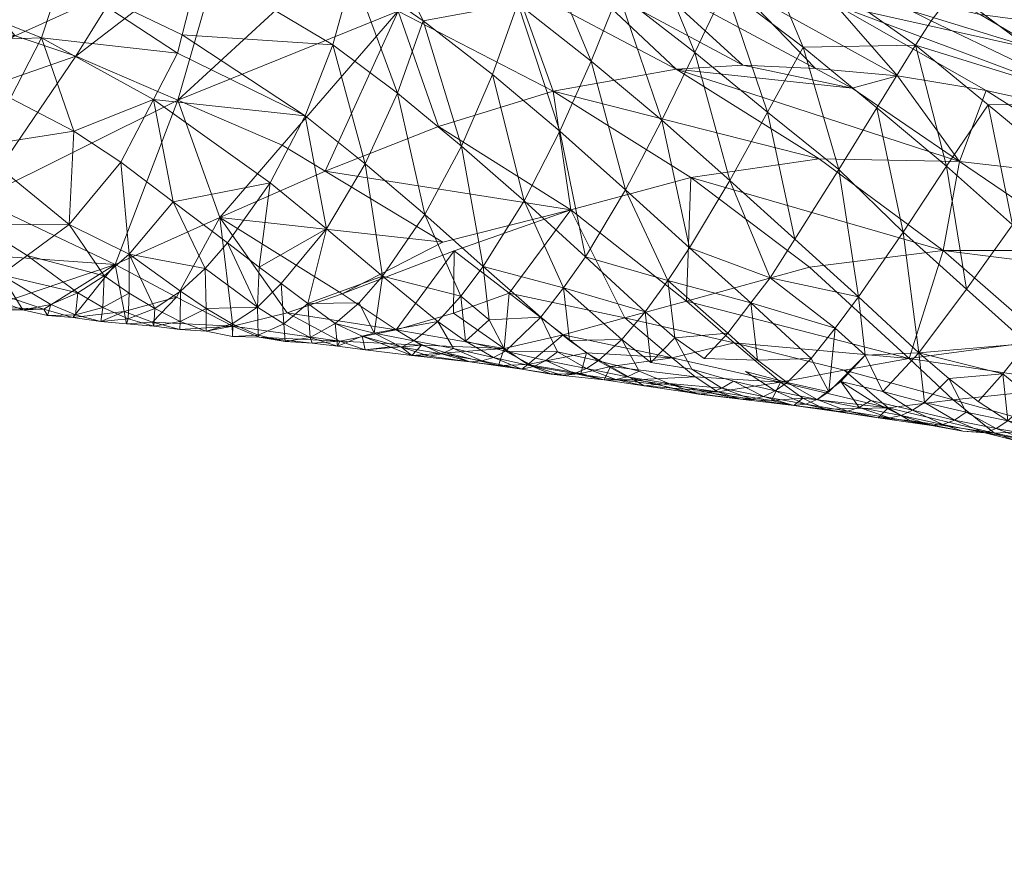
# Model space of a CAD drawing. Header units: millimetres. Extents: x -1219 to 1219, y -1219 to 1219.
# Tile 42 of 53: x 71 to 82, y -9 to 1. Entities that reach past the tile are written whole.
import ezdxf

# ---------------------------------------------------------------- set-up
doc = ezdxf.new("R2010")
doc.units = ezdxf.units.MM
doc.layers.add('A-DOOR', color=31, linetype='Continuous')
doc.layers.add('G-IMPT', color=8, linetype='Continuous')

# ---------------------------------------------------------------- blocks, each defined once
blk = doc.blocks.new('AJsmall2 - 3D View - _3D__dwg_AJsmall_AJsmall_193151 - AJsmall_AJsmall_193151-193211-_3D_-3459-View 1')
at = {"layer": 'G-IMPT', "lineweight": 9}
mesh = blk.add_polyface(dxfattribs=at)
corners = [(72.458, 1.095, 85.993), (71.756, 1.461, 85.982), (72.101, 2.13, 85.975), (69.392, 2.501, 86.006), (68.393, 2.858, 86.042), (69.566, 3.01, 86.073), (68.289, 3.185, 86.11), (69.58, 3.507, 86.206), (70.826, 2.643, 86.023), (70.57, 2.08, 85.963), (70.958, 3.235, 86.152), (70.977, 3.836, 86.353), (72.979, 0.751, 86.039), (73.341, 1.448, 86.007), (73.607, 1.961, 85.983), (72.322, 2.805, 86.078), (73.855, 2.931, 86.196), (72.434, 3.5, 86.286), (68.187, 3.505, 86.175), (71.35, 0.922, 86.03), (69.725, 1.126, 86.042), (70.196, 1.57, 85.979), (68.597, 1.767, 85.99), (69.056, 2.111, 85.983), (68.064, 0.818, 86.17), (69.187, 0.751, 86.153), (70.845, 0.429, 86.196), (72.407, 0.059, 86.281), (68.002, 2.693, 86.032), (72.482, 1.927, 92.524), (72.938, 2.665, 93.968), (71.81, 2.153, 92.758), (69.659, 0.942, 90.71), (71.396, 0.336, 90.063), (73.614, 1.438, 91.994), (73.039, 3.521, 95.585), (70.83, 3.308, 94.52), (71.895, 3.82, 95.864), (69.457, 4.333, 96.276), (68.511, 3.793, 94.918), (69.09, 2.877, 93.428), (69.748, 2.702, 93.266), (68.664, 0.374, 89.794), (69.288, 0.732, 90.357), (67.736, 1.467, 91.175)]
mesh.append_faces([[corners[k] for k in face] for face in [(0, 1, 2), (3, 4, 5), (5, 4, 6), (5, 6, 7), (8, 9, 3), (8, 3, 5), (8, 5, 10), (10, 5, 7), (10, 7, 11), (12, 0, 13), (13, 0, 2), (13, 2, 14), (14, 2, 15), (16, 15, 17), (7, 6, 18), (11, 17, 10), (10, 17, 15), (10, 15, 8), (8, 15, 2), (9, 8, 2), (9, 2, 1), (19, 20, 21), (21, 20, 22), (21, 22, 23), (24, 22, 25), (25, 22, 20), (25, 20, 26), (19, 26, 20), (0, 27, 19), (0, 19, 1), (1, 19, 21), (1, 21, 9), (9, 21, 23), (9, 23, 3), (3, 23, 28), (3, 28, 4), (29, 30, 31), (29, 31, 32), (29, 32, 33), (29, 33, 34), (30, 35, 36), (30, 36, 31), (35, 37, 36), (36, 37, 38), (36, 38, 39), (39, 40, 36), (36, 40, 41), (36, 41, 31), (42, 43, 44), (44, 43, 32), (44, 32, 31), (31, 41, 44), (44, 41, 40)]])
mesh = blk.add_polyface(dxfattribs=at)
corners = [(84.914, 2.808, 110.575), (84.924, 2.824, 111.237), (81.744, 3.681, 111.24), (83.86, 3.225, 112.815), (83.211, 3.303, 112.253), (84.134, 3.069, 112.057), (84.331, 3.139, 112.716), (81.238, 3.812, 111.363), (85.357, 2.662, 105.028), (85.884, 2.539, 107.763), (81.936, 3.729, 108.37), (83.22, 3.32, 105.22), (85.029, 2.775, 109.875), (81.482, 3.808, 109.904), (85.25, 2.711, 109.174), (83.882, 1.401, 86.494), (82.599, 1.386, 86.375), (81.793, 2.049, 86.433), (81.969, 2.317, 86.553), (84.646, 0.767, 86.44), (84.384, 1.983, 86.781), (83.532, 2.611, 86.938), (84.877, 2.5, 87.152), (84.419, 3.541, 87.846), (82.216, 2.644, 86.785), (82.634, 3.201, 87.18), (82.78, 3.395, 87.317), (83.791, 3.063, 103.92), (80.011, 3.305, 86.831), (80.357, 3.897, 87.234), (82.139, 0.706, 86.196), (81.364, 1.352, 86.275), (83.197, 1.985, 97.313), (84.101, 2.179, 98.94), (82.511, 2.387, 98.072), (81.596, 1.709, 95.349), (81.092, 1.571, 94.727), (82.284, 0.76, 93.634), (82.578, 1.547, 95.563), (80.906, 2.496, 97.07), (79.9, 3.222, 98.693), (80.108, 2.936, 97.846), (81.901, 2.725, 98.811), (79.817, 2.693, 96.864), (80.684, 1.791, 95.057), (84.692, 1.079, 95.83), (80.965, 3.359, 100.462), (85.486, 2.091, 100.544), (85.131, 2.313, 101.113), (80.236, 3.845, 102.163), (84.668, 2.572, 102.083), (81.397, 3.079, 99.64), (80.548, 2.025, 86.304), (80.945, 0.671, 86.121), (80.154, 1.306, 86.125), (79.138, 1.782, 94.248), (79.881, 1.827, 94.689)]
mesh.append_faces([[corners[k] for k in face] for face in [(0, 1, 2), (3, 4, 5), (3, 5, 6), (1, 5, 7), (8, 9, 10), (8, 10, 11), (12, 0, 13), (14, 12, 13), (9, 14, 13), (15, 16, 17), (15, 17, 18), (19, 15, 20), (20, 15, 21), (22, 20, 21), (22, 21, 23), (18, 24, 15), (15, 24, 25), (15, 25, 21), (21, 25, 26), (21, 26, 23), (27, 8, 11), (18, 17, 28), (24, 18, 28), (24, 29, 25), (30, 31, 17), (30, 17, 16), (32, 33, 34), (35, 36, 37), (35, 37, 38), (39, 35, 38), (40, 41, 42), (35, 39, 43), (35, 43, 44), (35, 44, 36), (33, 42, 34), (34, 42, 41), (32, 34, 41), (32, 41, 39), (45, 32, 39), (45, 39, 38), (46, 47, 48), (49, 46, 48), (48, 50, 49), (49, 50, 27), (42, 51, 40), (51, 42, 33), (46, 51, 47), (47, 51, 33), (17, 31, 52), (52, 31, 53), (52, 53, 54), (17, 52, 28), (37, 36, 55), (36, 44, 56)]])
mesh = blk.add_polyface(dxfattribs=at)
corners = [(73.607, 1.961, 85.983), (72.322, 2.805, 86.078), (73.659, 2.162, 86.027), (73.855, 2.931, 86.196), (72.434, 3.5, 86.286), (73.945, 3.284, 86.273), (73.559, 0.312, 86.183), (72.979, 0.751, 86.039), (73.341, 1.448, 86.007), (75.262, 0.013, 86.19), (74.76, -0.594, 86.555), (74.515, -0.411, 86.422), (75.692, 0.734, 86.012), (75.881, -0.514, 86.398), (75.056, -0.814, 86.717), (74.162, -0.143, 86.334), (74.637, 0.521, 86.056), (75.026, 1.264, 85.968), (75.553, 2.857, 86.221), (76.05, 1.515, 85.99), (75.333, 2.053, 86.022), (73.954, 3.701, 86.476), (74.115, 3.183, 95.24), (75.118, 2.823, 94.819), (76.374, 3.171, 96.137), (73.614, 1.438, 91.994), (74.769, 0.94, 91.454), (76.057, 2.424, 94.334), (75.247, 0.652, 91.126), (72.482, 1.927, 92.524), (72.938, 2.665, 93.968), (74.079, 0.136, 90.174), (74.824, -0.921, 88.682), (75.437, -0.707, 89.16), (74.222, -1.068, 88.188), (73.017, -0.904, 88.287), (73.597, -0.745, 88.76), (72.918, -0.385, 89.253), (73.927, -0.871, 86.845), (73.641, -0.679, 86.672), (73.914, -0.428, 86.465), (73.356, -0.87, 86.924), (73.074, -0.7, 86.743), (73.071, -0.267, 86.406), (74.495, -0.855, 86.767), (76.553, -0.136, 90.23), (73.039, 3.521, 95.585)]
mesh.append_faces([[corners[k] for k in face] for face in [(0, 1, 2), (2, 1, 3), (3, 4, 5), (6, 7, 8), (9, 10, 11), (12, 13, 9), (9, 13, 14), (9, 14, 10), (15, 6, 16), (16, 6, 8), (16, 8, 17), (18, 19, 20), (20, 19, 12), (20, 12, 17), (17, 12, 9), (17, 9, 16), (16, 9, 11), (16, 11, 15), (8, 0, 17), (17, 0, 2), (17, 2, 20), (20, 2, 3), (20, 3, 18), (18, 3, 5), (18, 5, 21), (22, 23, 24), (25, 26, 27), (27, 26, 28), (27, 23, 25), (25, 23, 22), (25, 22, 29), (29, 22, 30), (31, 26, 25), (32, 33, 31), (34, 32, 31), (35, 36, 37), (38, 39, 40), (41, 42, 43), (11, 10, 44), (15, 11, 44), (43, 7, 6), (44, 40, 15), (25, 37, 31), (31, 37, 36), (31, 36, 34), (39, 41, 43), (39, 43, 40), (40, 43, 6), (40, 6, 15), (33, 45, 31), (31, 45, 28), (31, 28, 26), (22, 46, 30)]])
mesh = blk.add_polyface(dxfattribs=at)
corners = [(80.108, 2.936, 97.846), (79.9, 3.222, 98.693), (79.43, 3.311, 98.628), (78.905, 3.16, 97.66), (77.822, 3.304, 97.354), (78.128, 3.164, 97.117), (79.817, 2.693, 96.864), (78.832, 2.785, 96.549), (80.684, 1.791, 95.057), (78.117, 3.56, 98.446), (80.906, 2.496, 97.07), (77.385, 2.51, 86.206), (77.102, 1.724, 86.041), (76.334, 2.317, 86.109), (76.758, 0.93, 86.006), (76.05, 1.515, 85.99), (76.351, 0.17, 86.109), (77.62, 3.259, 86.507), (75.69, 3.653, 86.544), (75.553, 2.857, 86.221), (79.736, 0.549, 86.069), (78.982, 1.216, 86.064), (79.346, 1.968, 86.205), (80.154, 1.306, 86.125), (79.688, 2.68, 86.455), (80.548, 2.025, 86.304), (80.011, 3.305, 86.831), (78.579, 0.445, 86.064), (77.851, 1.094, 86.026), (78.197, 1.873, 86.114), (78.502, 2.625, 86.33), (78.784, 3.327, 86.647), (79.464, 3.691, 86.954), (77.453, 0.321, 86.08), (76.502, 1.147, 92.185), (77.776, 1.537, 93.243), (76.057, 2.424, 94.334), (77.045, 3.279, 96.794), (81.092, 1.571, 94.727), (79.881, 1.827, 94.689), (79.138, 1.782, 94.248), (78.048, 2.811, 96.093), (77.348, 2.734, 95.534), (76.374, 3.171, 96.137), (75.118, 2.823, 94.819), (75.247, 0.652, 91.126), (77.97, 0.224, 91.092), (79.301, 0.582, 92.059), (80.725, 0.79, 92.946)]
mesh.append_faces([[corners[k] for k in face] for face in [(0, 1, 2), (3, 4, 5), (6, 3, 5), (6, 5, 7), (8, 6, 7), (0, 9, 3), (10, 0, 3), (10, 3, 6), (11, 12, 13), (13, 12, 14), (13, 14, 15), (15, 14, 16), (17, 11, 18), (18, 11, 13), (18, 13, 19), (19, 13, 15), (20, 21, 22), (20, 22, 23), (23, 22, 24), (23, 24, 25), (25, 24, 26), (27, 28, 29), (27, 29, 21), (21, 29, 30), (21, 30, 22), (22, 30, 31), (22, 31, 24), (24, 31, 32), (24, 32, 26), (33, 14, 12), (33, 12, 28), (28, 12, 11), (28, 11, 29), (29, 11, 17), (29, 17, 30), (34, 35, 36), (7, 5, 37), (37, 5, 4), (38, 39, 40), (40, 39, 41), (40, 41, 42), (7, 39, 8), (39, 7, 41), (37, 41, 7), (41, 37, 42), (42, 37, 43), (42, 43, 44), (36, 45, 34), (34, 46, 35), (35, 47, 48), (48, 40, 35), (35, 40, 42), (35, 42, 36), (44, 36, 42)]])
mesh = blk.add_polyface(dxfattribs=at)
corners = [(83.57, 0.587, 86.305), (83.375, 0.748, 86.319), (83.882, 1.401, 86.494), (84.095, 0.115, 86.373), (82.599, 1.386, 86.375), (84.646, 0.767, 86.44), (83.734, -0.227, 92.305), (84.042, -0.473, 91.982), (85.576, -0.489, 92.703), (81.833, -1.362, 86.58), (82.359, -0.656, 86.34), (83.033, -1.26, 86.532), (82.871, 0.055, 86.252), (83.565, -0.577, 86.353), (83.679, -1.835, 86.791), (84.225, -1.17, 86.504), (82.139, 0.706, 86.196), (81.658, -0.026, 86.186), (81.161, -0.742, 86.339), (82.103, -0.227, 91.647), (80.619, -0.414, 90.829), (81.726, -1.425, 89.556), (79.255, -0.788, 89.884), (79.784, -1.252, 89.274), (80.298, -1.687, 88.601), (81.005, -1.556, 89.094), (80.835, -1.795, 87.013), (80.637, -1.424, 86.673), (80.902, -1.091, 86.482), (81.236, -1.387, 86.625), (83.24, -1.221, 90.375), (84.857, -1.249, 90.964), (83.722, -1.725, 89.726), (80.945, 0.671, 86.121), (81.364, 1.352, 86.275), (84.773, -0.496, 86.461), (79.969, -0.809, 86.412), (80.182, -0.531, 86.272), (80.455, -0.101, 86.218), (82.763, -1.595, 86.698), (84.692, 1.079, 95.83), (82.578, 1.547, 95.563), (84.161, 0.543, 94.121), (82.284, 0.76, 93.634), (80.154, 1.306, 86.125), (79.301, 0.582, 92.059), (80.725, 0.79, 92.946), (79.138, 1.782, 94.248)]
mesh.append_faces([[corners[k] for k in face] for face in [(0, 1, 2), (3, 0, 2), (1, 4, 2), (5, 3, 2), (6, 7, 8), (9, 10, 11), (11, 10, 12), (11, 12, 13), (14, 11, 13), (14, 13, 15), (4, 12, 16), (16, 12, 10), (16, 10, 17), (17, 10, 9), (17, 9, 18), (19, 20, 21), (21, 20, 22), (23, 24, 25), (23, 25, 21), (26, 27, 28), (26, 28, 29), (29, 28, 18), (9, 29, 18), (7, 6, 19), (7, 19, 30), (7, 30, 31), (31, 30, 32), (18, 33, 17), (17, 33, 34), (17, 34, 16), (4, 1, 12), (12, 1, 0), (12, 0, 13), (13, 0, 3), (15, 13, 3), (15, 3, 35), (27, 36, 28), (28, 36, 37), (28, 37, 18), (18, 37, 38), (18, 38, 33), (11, 39, 9), (21, 32, 30), (21, 30, 19), (40, 41, 42), (42, 41, 43), (42, 43, 6), (44, 33, 38), (45, 20, 19), (19, 6, 43), (19, 46, 45), (19, 43, 46), (47, 46, 43)]])
mesh = blk.add_polyface(dxfattribs=at)
corners = [(79.784, -1.252, 89.274), (79.255, -0.788, 89.884), (78.572, -0.975, 89.41), (80.042, -1.443, 86.728), (79.713, -1.144, 86.581), (79.969, -0.809, 86.412), (76.05, 1.515, 85.99), (76.351, 0.17, 86.109), (75.692, 0.734, 86.012), (75.881, -0.514, 86.398), (76.804, -1.234, 86.908), (76.496, -1.016, 86.705), (76.753, -0.733, 86.472), (77.066, -0.997, 86.634), (77, -0.405, 86.291), (77.957, -1.227, 86.745), (77.64, -0.967, 86.568), (77.892, -0.642, 86.369), (79.046, -0.561, 86.289), (79.124, -1.195, 86.611), (78.796, -0.907, 86.452), (80.154, 1.306, 86.125), (80.455, -0.101, 86.218), (79.736, 0.549, 86.069), (80.182, -0.531, 86.272), (79.286, -0.2, 86.171), (78.538, -1.215, 86.671), (78.133, -0.297, 86.223), (78.579, 0.445, 86.064), (78.982, 1.216, 86.064), (77.246, -1.344, 86.977), (77.453, 0.321, 86.08), (77.851, 1.094, 86.026), (76.23, -1.23, 86.992), (75.791, -1.145, 86.925), (76.758, 0.93, 86.006), (75.247, 0.652, 91.126), (76.553, -0.136, 90.23), (77.97, 0.224, 91.092), (76.678, -0.232, 90.109), (77.286, -0.7, 89.52), (80.619, -0.414, 90.829), (79.301, 0.582, 92.059), (77.888, -1.162, 88.937), (76.502, 1.147, 92.185), (77.776, 1.537, 93.243), (76.67, -0.924, 89.066), (77.232, -1.316, 88.422), (76.035, -1.106, 88.565), (75.437, -0.707, 89.16)]
mesh.append_faces([[corners[k] for k in face] for face in [(0, 1, 2), (3, 4, 5), (6, 7, 8), (8, 7, 9), (10, 11, 12), (12, 13, 10), (13, 12, 14), (15, 16, 17), (18, 19, 20), (21, 22, 23), (23, 22, 24), (23, 24, 25), (25, 24, 5), (25, 5, 18), (18, 5, 4), (18, 4, 19), (26, 15, 17), (26, 17, 20), (20, 17, 27), (20, 27, 18), (18, 27, 28), (18, 28, 25), (25, 28, 29), (25, 29, 23), (30, 13, 16), (16, 13, 14), (16, 14, 17), (17, 14, 31), (17, 31, 27), (27, 31, 32), (27, 32, 28), (11, 33, 34), (11, 34, 9), (11, 9, 12), (12, 9, 7), (12, 7, 14), (14, 7, 35), (14, 35, 31), (36, 37, 38), (38, 39, 40), (41, 42, 1), (1, 42, 38), (1, 38, 2), (2, 38, 40), (2, 40, 43), (38, 44, 36), (45, 38, 42), (46, 40, 39), (43, 40, 47), (47, 40, 46), (47, 46, 48), (48, 46, 39), (48, 39, 49)]])
mesh = blk.add_polyface(dxfattribs=at)
corners = [(70.763, -0.634, 86.997), (71.08, -0.503, 86.794), (71.344, -0.615, 86.965), (71.941, -0.284, 86.571), (71.653, -0.496, 86.75), (71.4, 0.058, 86.343), (70.845, 0.429, 86.196), (71.35, 0.922, 86.03), (72.407, 0.059, 86.281), (71.023, -0.705, 87.196), (72.979, 0.751, 86.039), (72.458, 1.095, 85.993), (70.812, -0.333, 86.655), (71.619, -0.786, 87.141), (71.299, -0.838, 87.396), (70.702, -0.795, 87.427), (72.126, -0.88, 88.088), (72.168, -0.949, 87.572), (72.447, -0.972, 87.808), (72.478, -0.942, 87.281), (72.758, -1.016, 87.511), (72.78, -0.859, 87), (73.061, -0.985, 87.211), (73.074, -0.7, 86.743), (71.241, -0.843, 87.882), (71.572, -0.888, 87.621), (71.892, -0.886, 87.347), (72.202, -0.826, 87.075), (72.503, -0.699, 86.82), (72.794, -0.508, 86.594), (73.071, -0.267, 86.406), (70.328, -0.2, 89.185), (71.791, -0.765, 88.344), (72.918, -0.385, 89.253), (71.396, 0.336, 90.063), (70.548, -0.657, 88.35), (73.017, -0.904, 88.287), (73.042, -1.042, 87.753), (73.614, 1.438, 91.994)]
mesh.append_faces([[corners[k] for k in face] for face in [(0, 1, 2), (3, 4, 5), (6, 7, 5), (8, 5, 7), (5, 8, 3), (2, 9, 0), (10, 8, 11), (12, 5, 1), (1, 5, 4), (1, 4, 2), (4, 13, 2), (2, 13, 14), (2, 14, 9), (15, 9, 14), (16, 17, 18), (18, 17, 19), (18, 19, 20), (20, 19, 21), (20, 21, 22), (22, 21, 23), (24, 25, 16), (16, 25, 26), (16, 26, 17), (17, 26, 27), (17, 27, 19), (19, 27, 28), (19, 28, 21), (21, 28, 29), (21, 29, 23), (23, 29, 30), (24, 15, 14), (24, 14, 25), (25, 14, 13), (25, 13, 26), (26, 13, 4), (26, 4, 27), (28, 27, 4), (28, 4, 3), (29, 28, 3), (29, 3, 8), (29, 8, 30), (31, 32, 33), (31, 33, 34), (30, 8, 10), (35, 24, 32), (16, 32, 24), (32, 16, 33), (33, 16, 18), (33, 18, 36), (36, 18, 20), (36, 20, 37), (37, 20, 22), (38, 34, 33)]])
mesh = blk.add_polyface(dxfattribs=at)
corners = [(75.624, -0.809, 86.607), (75.356, -1.039, 86.881), (75.056, -0.814, 86.717), (75.881, -0.514, 86.398), (75.657, -1.179, 87.107), (75.791, -1.145, 86.925), (75.963, -1.297, 87.354), (75.689, -1.329, 87.7), (76.035, -1.106, 88.565), (74.824, -0.921, 88.682), (75.411, -1.232, 88.051), (74.222, -1.068, 88.188), (74.516, -1.188, 87.863), (74.802, -1.238, 87.525), (75.104, -1.256, 87.788), (75.437, -0.707, 89.16), (75.382, -1.29, 87.436), (76.315, -1.279, 88.238), (73.331, -1.023, 87.999), (73.042, -1.042, 87.753), (73.345, -1.067, 87.442), (73.017, -0.904, 88.287), (73.597, -0.745, 88.76), (74.505, -1.168, 87.273), (74.219, -1.181, 87.604), (74.214, -1.041, 87.045), (74.495, -0.855, 86.767), (74.787, -1.042, 86.962), (75.082, -1.191, 87.187), (73.634, -1.103, 87.685), (73.927, -1.121, 87.358), (73.64, -1.014, 87.131), (73.927, -0.871, 86.845), (73.641, -0.679, 86.672), (73.061, -0.985, 87.211), (73.074, -0.7, 86.743), (73.356, -0.87, 86.924), (74.76, -0.594, 86.555), (73.914, -0.428, 86.465)]
mesh.append_faces([[corners[k] for k in face] for face in [(0, 1, 2), (3, 0, 2), (4, 1, 5), (5, 1, 0), (5, 0, 3), (4, 6, 7), (8, 9, 10), (10, 9, 11), (12, 13, 14), (8, 15, 9), (1, 4, 16), (7, 16, 4), (16, 7, 10), (10, 7, 17), (18, 19, 20), (19, 18, 21), (21, 18, 22), (13, 12, 23), (23, 12, 24), (23, 24, 25), (23, 25, 26), (23, 26, 27), (13, 23, 27), (13, 27, 28), (14, 13, 28), (11, 29, 30), (30, 29, 31), (30, 31, 32), (32, 31, 33), (34, 35, 36), (2, 1, 28), (2, 28, 27), (37, 2, 27), (37, 27, 26), (28, 1, 16), (28, 16, 14), (10, 14, 16), (12, 14, 10), (11, 12, 10), (12, 11, 24), (30, 24, 11), (24, 30, 25), (25, 30, 32), (25, 32, 26), (26, 32, 38), (19, 34, 20), (20, 34, 36), (11, 22, 18), (11, 18, 29), (29, 18, 20), (29, 20, 31), (31, 20, 36), (31, 36, 33)]])
mesh = blk.add_polyface(dxfattribs=at)
corners = [(78.146, -1.361, 88.618), (78.412, -1.513, 88.236), (79.097, -1.419, 88.778), (81.726, -1.425, 89.556), (79.255, -0.788, 89.884), (79.784, -1.252, 89.274), (78.572, -0.975, 89.41), (77.888, -1.162, 88.937), (79.352, -1.627, 88.431), (80.298, -1.687, 88.601), (79.602, -1.794, 88.063), (79.853, -1.876, 87.671), (80.196, -1.89, 87.955), (80.446, -1.946, 87.551), (78.929, -1.714, 87.488), (79.057, -1.704, 87.299), (79.387, -1.82, 87.578), (79.515, -1.805, 87.385), (79.646, -1.756, 87.2), (79.315, -1.543, 86.977), (79.777, -1.677, 87.026), (80.042, -1.443, 86.728), (79.449, -1.427, 86.823), (79.713, -1.144, 86.581), (79.98, -1.875, 87.471), (80.109, -1.845, 87.277), (80.573, -1.931, 87.357), (80.239, -1.784, 87.096), (78.671, -1.661, 87.864), (78.786, -1.727, 87.699), (79.26, -1.798, 87.772), (79.91, -1.571, 86.867), (80.371, -1.692, 86.933), (80.637, -1.424, 86.673), (79.969, -0.809, 86.412), (78.341, -1.662, 87.591), (78.469, -1.66, 87.398), (78.598, -1.629, 87.211), (78.728, -1.566, 87.037), (78.86, -1.469, 86.878), (79.124, -1.195, 86.611), (78.796, -0.907, 86.452), (78.538, -1.215, 86.671), (78.276, -1.453, 86.959), (78.144, -1.536, 87.128), (78.013, -1.59, 87.308), (78.084, -1.59, 87.977)]
mesh.append_faces([[corners[k] for k in face] for face in [(0, 1, 2), (3, 4, 5), (5, 6, 2), (2, 6, 7), (2, 7, 0), (1, 8, 2), (2, 8, 9), (2, 9, 5), (10, 11, 12), (12, 11, 13), (14, 15, 16), (16, 15, 17), (18, 17, 15), (18, 19, 20), (21, 22, 23), (11, 24, 13), (13, 24, 25), (26, 25, 27), (28, 29, 10), (10, 29, 30), (10, 30, 11), (12, 9, 10), (10, 9, 8), (10, 8, 28), (28, 8, 1), (29, 14, 30), (30, 14, 16), (30, 16, 11), (11, 16, 17), (11, 17, 24), (24, 17, 18), (24, 18, 25), (25, 18, 20), (25, 20, 27), (27, 31, 32), (33, 21, 34), (35, 28, 1), (28, 35, 29), (29, 35, 36), (29, 36, 14), (14, 36, 37), (14, 37, 15), (15, 37, 38), (19, 39, 40), (41, 40, 39), (41, 39, 42), (42, 38, 43), (43, 38, 37), (43, 37, 44), (44, 37, 36), (45, 36, 35), (40, 23, 22), (1, 46, 35)]])
mesh = blk.add_polyface(dxfattribs=at)
corners = [(78.084, -1.59, 87.977), (78.412, -1.513, 88.236), (78.146, -1.361, 88.618), (77.429, -1.543, 87.409), (77.753, -1.601, 87.69), (77.495, -1.492, 88.074), (76.59, -1.363, 87.877), (76.851, -1.463, 87.51), (77.17, -1.502, 87.794), (77.232, -1.316, 88.422), (77.888, -1.162, 88.937), (76.208, -1.391, 87.553), (75.963, -1.297, 87.354), (76.095, -1.301, 87.157), (76.405, -1.4, 87.42), (76.538, -1.372, 87.239), (76.23, -1.23, 86.992), (76.983, -1.453, 87.324), (77.114, -1.415, 87.144), (76.671, -1.316, 87.067), (76.496, -1.016, 86.705), (77.882, -1.613, 87.497), (77.56, -1.514, 87.224), (77.246, -1.344, 86.977), (76.804, -1.234, 86.908), (77.066, -0.997, 86.634), (77.825, -1.35, 86.891), (77.693, -1.448, 87.051), (77.64, -0.967, 86.568), (78.144, -1.536, 87.128), (78.469, -1.66, 87.398), (78.013, -1.59, 87.308), (78.276, -1.453, 86.959), (77.957, -1.227, 86.745), (78.538, -1.215, 86.671), (78.341, -1.662, 87.591), (75.657, -1.179, 87.107), (75.791, -1.145, 86.925), (75.689, -1.329, 87.7), (76.315, -1.279, 88.238), (75.411, -1.232, 88.051), (76.035, -1.106, 88.565)]
mesh.append_faces([[corners[k] for k in face] for face in [(0, 1, 2), (3, 4, 5), (6, 7, 8), (6, 8, 9), (5, 2, 10), (5, 10, 9), (11, 12, 13), (11, 13, 14), (6, 11, 7), (7, 11, 14), (7, 14, 15), (15, 14, 13), (15, 13, 16), (3, 17, 18), (18, 17, 19), (8, 5, 9), (5, 8, 3), (3, 8, 7), (3, 7, 17), (17, 7, 15), (17, 15, 19), (19, 15, 16), (19, 16, 20), (2, 5, 0), (0, 5, 4), (0, 4, 21), (21, 4, 3), (21, 3, 22), (22, 3, 18), (22, 18, 23), (23, 18, 24), (23, 24, 25), (26, 27, 23), (26, 23, 28), (29, 30, 31), (31, 27, 29), (29, 27, 26), (29, 26, 32), (32, 33, 34), (35, 0, 21), (35, 21, 31), (31, 21, 22), (31, 22, 27), (27, 22, 23), (12, 36, 13), (13, 36, 37), (13, 37, 16), (12, 11, 38), (38, 11, 39), (39, 11, 6), (39, 6, 9), (40, 39, 41), (41, 39, 9)]])
mesh = blk.add_polyface(dxfattribs=at)
corners = [(82.82, -2.115, 87.14), (82.491, -1.902, 86.926), (82.763, -1.595, 86.698), (82.562, -2.25, 87.484), (82.905, -2.335, 87.748), (82.672, -2.252, 88.14), (83.257, -2.372, 88.011), (83.617, -2.373, 88.261), (83.4, -2.214, 88.635), (83.491, -2.401, 87.62), (83.838, -2.469, 87.865), (84.64, -2.485, 87.361), (84.521, -2.547, 87.529), (84.19, -2.406, 87.306), (84.58, -2.035, 86.902), (84.316, -2.31, 87.152), (83.997, -2.092, 86.96), (82.318, -2.232, 87.874), (84.558, -2.523, 88.332), (84.194, -2.503, 88.104), (84.408, -2.567, 87.711), (83.951, -2.481, 87.667), (84.068, -2.462, 87.479), (83.612, -2.37, 87.432), (83.737, -2.309, 87.256), (83.281, -2.207, 87.203), (83.027, -2.327, 87.558), (83.152, -2.282, 87.375), (82.689, -2.201, 87.305), (82.357, -2.022, 87.068), (82.163, -1.648, 86.738), (83.679, -1.835, 86.791), (84.225, -1.17, 86.504), (84.542, -1.449, 86.606), (84.851, -1.716, 86.727), (84.953, -2.162, 89.414), (83.722, -1.725, 89.726), (84.157, -2.164, 89.062), (83.088, -1.862, 86.859), (83.033, -1.26, 86.532), (82.226, -2.108, 87.229), (82.212, -1.882, 88.887), (81.726, -1.425, 89.556)]
mesh.append_faces([[corners[k] for k in face] for face in [(0, 1, 2), (3, 4, 5), (6, 7, 8), (9, 10, 7), (11, 12, 13), (14, 15, 16), (5, 17, 3), (18, 19, 20), (20, 19, 21), (20, 21, 22), (22, 21, 23), (22, 23, 24), (24, 23, 25), (7, 6, 9), (9, 6, 26), (9, 26, 27), (27, 26, 28), (27, 28, 0), (0, 28, 29), (1, 30, 2), (16, 31, 32), (16, 32, 33), (16, 33, 34), (35, 36, 37), (37, 36, 8), (37, 8, 18), (18, 8, 7), (18, 7, 19), (19, 7, 10), (19, 10, 21), (21, 10, 9), (21, 9, 23), (23, 9, 27), (23, 27, 25), (25, 27, 0), (25, 0, 38), (2, 38, 0), (12, 20, 22), (12, 22, 13), (13, 22, 24), (16, 25, 31), (31, 25, 38), (31, 38, 39), (39, 38, 2), (40, 28, 3), (3, 28, 26), (3, 26, 4), (6, 4, 26), (4, 6, 5), (5, 6, 8), (5, 8, 41), (41, 8, 36), (42, 41, 36)]])
mesh = blk.add_polyface(dxfattribs=at)
corners = [(81.506, -2.085, 87.531), (81.634, -2.058, 87.339), (81.973, -2.17, 87.604), (82.562, -2.25, 87.484), (82.318, -2.232, 87.874), (82.098, -2.156, 87.41), (82.226, -2.108, 87.229), (81.763, -2, 87.159), (81.895, -1.912, 86.995), (81.005, -1.556, 89.094), (81.49, -1.971, 88.39), (82.212, -1.882, 88.887), (81.381, -2.082, 87.728), (81.729, -2.112, 88.006), (80.789, -1.988, 87.837), (80.298, -1.687, 88.601), (80.545, -1.864, 88.231), (82.672, -2.252, 88.14), (81.726, -1.425, 89.556), (81.236, -1.387, 86.625), (81.432, -1.792, 86.933), (80.968, -1.68, 86.867), (81.299, -1.893, 87.09), (81.168, -1.967, 87.263), (80.703, -1.881, 87.176), (81.039, -2.008, 87.448), (80.573, -1.931, 87.357), (80.913, -2.014, 87.64), (80.446, -1.946, 87.551), (80.109, -1.845, 87.277), (80.239, -1.784, 87.096), (80.371, -1.692, 86.933), (80.835, -1.795, 87.013), (80.637, -1.424, 86.673), (81.833, -1.362, 86.58), (80.196, -1.89, 87.955), (80.042, -1.443, 86.728), (82.763, -1.595, 86.698), (82.163, -1.648, 86.738), (82.357, -2.022, 87.068), (82.689, -2.201, 87.305)]
mesh.append_faces([[corners[k] for k in face] for face in [(0, 1, 2), (3, 4, 5), (3, 5, 6), (6, 5, 7), (6, 7, 8), (9, 10, 11), (12, 0, 2), (2, 13, 12), (12, 13, 10), (12, 10, 14), (9, 15, 10), (10, 15, 16), (10, 16, 14), (11, 10, 17), (17, 10, 13), (17, 13, 4), (4, 13, 2), (4, 2, 5), (5, 2, 1), (5, 1, 7), (18, 9, 11), (19, 20, 21), (21, 22, 23), (21, 23, 24), (24, 23, 25), (24, 25, 26), (26, 25, 27), (26, 27, 28), (28, 29, 26), (26, 30, 24), (24, 30, 31), (24, 31, 32), (32, 31, 33), (19, 34, 20), (8, 20, 34), (20, 8, 7), (22, 7, 1), (22, 1, 23), (23, 1, 0), (23, 0, 25), (25, 0, 12), (25, 12, 27), (14, 27, 12), (27, 14, 28), (28, 14, 16), (28, 16, 35), (35, 16, 15), (31, 36, 33), (34, 37, 38), (34, 38, 8), (8, 38, 39), (8, 39, 6), (6, 39, 40)]])
blk = doc.blocks.new('AJsmall2 - 3D View - _3D__dwg_AJsmall_AJsmall_193151 - AJsmall_AJsmall_193151-193215-_3D_-3460-View 1')
blk.add_blockref('AJsmall2 - 3D View - _3D__dwg_AJsmall_AJsmall_193151 - AJsmall_AJsmall_193151-193211-_3D_-3459-View 1', (45.053, 31.547))
blk = doc.blocks.new('AJsmall2 - 3D View - _3D__dwg-3456-View 1')
at = {"extrusion": (0, 1, 0)}
blk.add_blockref('AJsmall2 - 3D View - _3D__dwg_AJsmall_AJsmall_193151 - AJsmall_AJsmall_193151-193215-_3D_-3460-View 1', (0, 0), dxfattribs=at)
blk = doc.blocks.new('AJsmall2 - 3D View - _3D__dwg_AJsmall_AJsmall_193151 - AJsmall_AJsmall_193151-193215-_3D_-V1-View 1')
blk.add_blockref('AJsmall2 - 3D View - _3D__dwg_AJsmall_AJsmall_193151 - AJsmall_AJsmall_193151-193211-_3D_-3459-View 1', (45.053, 31.547))

msp = doc.modelspace()

# ---------------------------------------------------------------- block references
at = {"layer": 'G-IMPT', "lineweight": 9, "extrusion": (0, -1, 0), "zscale": -1, "rotation": 180}
msp.add_blockref('AJsmall2 - 3D View - _3D__dwg-3456-View 1', (-45.413, -5.345, 33.102), dxfattribs=at)
at = {"layer": 'G-IMPT', "lineweight": 9}
msp.add_blockref('AJsmall2 - 3D View - _3D__dwg_AJsmall_AJsmall_193151 - AJsmall_AJsmall_193151-193215-_3D_-V1-View 1', (-45.413, -33.102, -35.642), dxfattribs=at)

# ---------------------------------------------------------------- meshes
at = {"layer": 'A-DOOR', "lineweight": 18}
mesh = msp.add_polyface(dxfattribs=at)
corners = [(-1219.2, 1219.2, -0.494), (-1219.2, -1219.2, -0.494), (1219.2, -1219.2, -0.494), (1219.2, 1219.2, -0.494)]
mesh.append_faces([[corners[k] for k in face] for face in [(0, 1, 2, 3)]])
mesh = msp.add_polyface(dxfattribs=at)
corners = [(1219.2, -1219.2, -40.494), (-1219.2, -1219.2, -40.494), (-1219.2, 1219.2, -40.494), (1219.2, 1219.2, -40.494)]
mesh.append_faces([[corners[k] for k in face] for face in [(0, 1, 2, 3)]])

doc.saveas('drawing.dxf')
